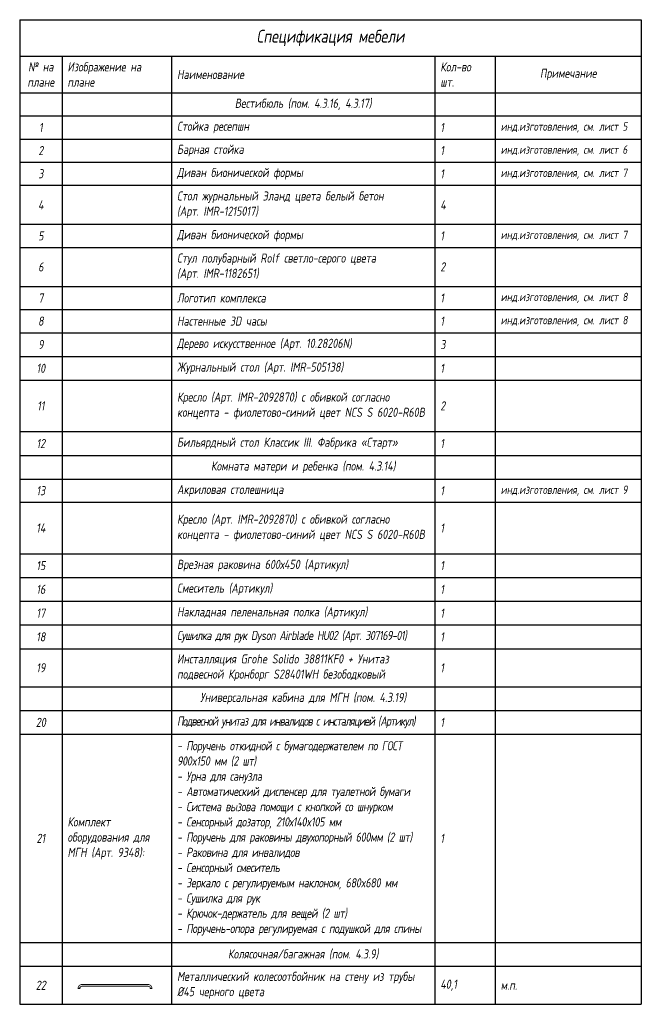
# Model space of a CAD drawing. Header units: millimetres. Extents: x 42571 to 146629, y -34435 to 73146.
# Tile 83 of 94: x 68810 to 85830, y 46196 to 73146. Entities that reach past the tile are written whole.
import ezdxf

# ---------------------------------------------------------------- set-up
doc = ezdxf.new("R2010")
doc.units = ezdxf.units.MM
doc.layers.add('meb', color=26, linetype='Continuous', lineweight=15)
doc.styles.add('fl_iso paper', font='isocpeur.ttf', dxfattribs={"width": 0.8, "oblique": 10})

# ---------------------------------------------------------------- blocks, each defined once
blk = doc.blocks.new('*T2196')
at = {"color": 0, "linetype": 'ByBlock', "lineweight": -2, "transparency": 16777216}
for p, q in [((0, 0), (17020, 0)), ((0, 0), (0, -26950)), ((17020, 0), (17020, -26950)), ((0, -1000), (17020, -1000)), ((1159, -1000), (1159, -26950)), ((4159, -1000), (4159, -26950)), ((11367, -1000), (11367, -26950)), ((13020, -1000), (13020, -26950)), ((0, -2000), (17020, -2000)), ((0, -2633), (17020, -2633)), ((0, -3267), (17020, -3267)), ((0, -3900), (17020, -3900)), ((0, -4533), (17020, -4533)), ((0, -5600), (17020, -5600)), ((0, -6233), (17020, -6233)), ((0, -7300), (17020, -7300)), ((0, -7933), (17020, -7933)), ((0, -8567), (17020, -8567)), ((0, -9217), (17020, -9217)), ((0, -9867), (17020, -9867)), ((0, -11275), (17020, -11275)), ((0, -11925), (17020, -11925)), ((0, -12575), (17020, -12575)), ((0, -13208), (17020, -13208)), ((0, -14617), (17020, -14617)), ((0, -15267), (17020, -15267)), ((0, -15917), (17020, -15917)), ((0, -16567), (17020, -16567)), ((0, -17217), (17020, -17217)), ((0, -18258), (17020, -18258)), ((0, -18908), (17020, -18908)), ((0, -19558), (17020, -19558)), ((0, -25258), (17020, -25258)), ((0, -25908), (17020, -25908)), ((0, -26950), (17020, -26950))]:
    blk.add_line(p, q, dxfattribs=at)
at = {"lineweight": 25, "transparency": 16777216, "style": 'fl_iso paper'}
for s, insert, char_height, width, attachment_point in [('Спецификация мебели', (8510, -500), 350, 16719.94, 5), ('№ на плане', (579, -1500), 250, 858.63, 5), ('Изображение на плане', (1309, -1500), 250, 2700, 4), ('Наименование  ', (4309, -1500), 250, 6907.91, 4), ('Кол-во\\Pшт.', (11517, -1500), 250, 1353.4, 4), ('Примечание', (15020, -1500), 250, 3700, 5), ('Вестибюль (пом. 4.3.16, 4.3.17)', (7763, -2317), 250, 6907.91, 5), ('инд.изготовления, см. лист 5', (13170, -2950), 230, 3700, 4), ('1', (579, -2950), 250, 858.63, 5), ('Стойка ресепшн', (4309, -2950), 250, 6907.91, 4), ('1', (11517, -2950), 250, 1353.4, 4), ('2', (579, -3583), 250, 858.63, 5), ('Барная стойка', (4309, -3583), 250, 6907.91, 4), ('1', (11517, -3583), 250, 1353.4, 4), ('инд.изготовления, см. лист 6', (13170, -3583), 230, 3700, 4), ('Диван бионической формы', (4309, -4217), 250, 6907.91, 4), ('инд.изготовления, см. лист 7', (13170, -4217), 230, 3700, 4), ('3', (579, -4217), 250, 858.63, 5), ('1', (11517, -4217), 250, 1353.4, 4), ('Стол журнальный Эланд цвета белый бетон \\P(Арт. IMR-1215017)', (4309, -5067), 250, 6907.91, 4), ('4', (579, -5067), 250, 858.63, 5), ('4', (11517, -5067), 250, 1353.4, 4), ('5', (579, -5917), 250, 858.63, 5), ('Диван бионической формы', (4309, -5917), 250, 6907.91, 4), ('1', (11517, -5917), 250, 1353.4, 4), ('{\\W0.8;инд.изготовления, см. лист 7}', (13170, -5917), 230, 3700, 4), ('Стул полубарный Rolf светло-серого цвета \\P(Арт. IMR-1182651)', (4309, -6767), 250, 6907.91, 4), ('6', (579, -6767), 250, 858.63, 5), ('2', (11517, -6767), 250, 1353.4, 4), ('7', (579, -7617), 250, 858.63, 5), ('Логотип комплекса', (4309, -7617), 250, 6907.91, 4), ('1', (11517, -7617), 250, 1353.4, 4), ('инд.изготовления, см. лист 8', (13170, -7617), 230, 3700, 4), ('инд.изготовления, см. лист 8', (13170, -8250), 230, 3700, 4), ('8', (579, -8250), 250, 858.63, 5), ('Настенные 3D часы', (4309, -8250), 250, 6907.91, 4), ('1', (11517, -8250), 250, 1353.4, 4), ('9', (579, -8892), 250, 858.63, 5), ('Дерево искусственное (Арт. 10.28206N)', (4309, -8892), 250, 6907.91, 4), ('3', (11517, -8892), 250, 1353.4, 4), ('10', (579, -9542), 250, 858.63, 5), ('Журнальный стол (Арт. IMR-505138)', (4309, -9542), 250, 6907.91, 4), ('1', (11517, -9542), 250, 1353.4, 4), ('Кресло (Арт. IMR-2092870) с обивкой согласно концепта - фиолетово-синий цвет NCS S 6020-R60B', (4309, -10571), 250, 6907.91, 4), ('11', (579, -10571), 250, 858.63, 5), ('2', (11517, -10571), 250, 1353.4, 4), ('Бильярдный стол Классик III. Фабрика «Старт»', (4309, -11600), 250, 6907.91, 4), ('12', (579, -11600), 250, 858.63, 5), ('1', (11517, -11600), 250, 1353.4, 4), ('Комната матери и ребенка (пом. 4.3.14)', (7763, -12250), 250, 6907.91, 5), ('инд.изготовления, см. лист 9', (13170, -12892), 230, 3700, 4), ('13', (579, -12892), 250, 858.63, 5), ('Акриловая столешница', (4309, -12892), 250, 6907.91, 4), ('1', (11517, -12892), 250, 1353.4, 4), ('Кресло (Арт. IMR-2092870) с обивкой согласно концепта - фиолетово-синий цвет NCS S 6020-R60B', (4309, -13913), 250, 6907.91, 4), ('14', (579, -13913), 250, 858.63, 5), ('1', (11517, -13913), 250, 1353.4, 4), ('15', (579, -14942), 250, 858.63, 5), ('Врезная раковина 600х450 (Артикул)', (4309, -14942), 250, 6907.91, 4), ('1', (11517, -14942), 250, 1353.4, 4), ('16', (579, -15592), 250, 858.63, 5), ('Смеситель (Артикул)', (4309, -15592), 250, 6907.91, 4), ('1', (11517, -15592), 250, 1353.4, 4), ('17', (579, -16242), 250, 858.63, 5), ('Накладная пеленальная полка (Артикул)', (4309, -16242), 250, 6907.91, 4), ('1', (11517, -16242), 250, 1353.4, 4), ('{\\T0.9;Сушилка для рук Dyson Airblade HU02 (Арт. 307169-01)}', (4309, -16892), 250, 6907.91, 4), ('18', (579, -16892), 250, 858.63, 5), ('1', (11517, -16892), 250, 1353.4, 4), ('Инсталляция Grohe Solido 38811KF0 + Унитаз подвесной Кронборг S28401WH безободковый', (4309, -17738), 250, 6907.91, 4), ('19', (579, -17738), 250, 858.63, 5), ('1', (11517, -17738), 250, 1353.4, 4), ('Универсальная кабина для МГН (пом. 4.3.19)', (7763, -18583), 250, 6907.91, 5), ('{\\T0.95;- \\C0;Поручень откидной с бумагодержателем по ГОСТ 900x150 мм (2 шт)\\P- Урна для санузла\\P- Автоматический диспенсер для туалетной бумаги\\P- \\C256;Система вызова помощи с кнопкой со шнурком \\P- Сенсорный дозатор, 210х140x105 мм\\P- Поручень для раковины двухопорный 600мм (2 шт)\\P- \\C256;\\c0;Раковина для инвалидов\\P- \\C0;Сенсорный смеситель\\P- Зеркало с регулируемым наклоном\\C256;, 680x680 мм\\C0;\\P- \\C256;\\c0;Сушилка для рук\\P- Крючок-держатель для вещей (2 шт)\\P- \\C0;Поручень-опора регулируемая с подушкой для спины}', (4309, -22408), 250, 6907.91, 4), ('20', (579, -19233), 250, 858.63, 5), ('{\\T0.85;Подвесной унитаз для инвалидов с инсталяцией (Артикул)}', (4309, -19233), 250, 6907.91, 4), ('1', (11517, -19233), 250, 1353.4, 4), ('Комплект оборудования для МГН (Арт. 9348):', (1309, -22408), 250, 2700, 4), ('21', (579, -22408), 250, 858.63, 5), ('1', (11517, -22408), 250, 1353.4, 4), ('Колясочная/багажная (пом. 4.3.9)', (7763, -25583), 250, 6907.91, 5), ('Металлический колесоотбойник на стену из трубы %%C45 черного цвета ', (4309, -26429), 250, 6907.91, 4), ('22', (579, -26429), 250, 858.63, 5), ('40,1', (11517, -26429), 250, 1353.4, 4), ('м.п.', (13170, -26429), 250, 3700, 4)]:
    blk.add_mtext(s, dxfattribs=dict(at, insert=insert, char_height=char_height, width=width, attachment_point=attachment_point))

msp = doc.modelspace()

# ---------------------------------------------------------------- linework, layer by layer
at = {"layer": 'meb', "color": 1, "linetype": 'ByBlock', "true_color": 0xff1f1f}
msp.add_line((70514.1, 46692.6), (72326, 46692.6), dxfattribs=at)
for points in [[(70461.6, 46632.6), (70461.6, 46626.4), (70399.1, 46626.4), (70399.1, 46632.6)], [(72378.6, 46632.6), (72378.6, 46626.4), (72441.1, 46626.4), (72441.1, 46632.6)]]:
    msp.add_lwpolyline(points, close=True, dxfattribs=at)
for points in [[(70409.1, 46632.6, -0.4142181), (70514.1, 46737.6), (72326, 46737.6, -0.4142136), (72431, 46632.6, -0.4142136)], [(70454.1, 46632.6, -0.4142181), (70514.1, 46692.6), (72326, 46692.6, -0.4142136), (72386, 46632.6, 0)]]:
    msp.add_lwpolyline(points, format="xyb", dxfattribs=at)

# ---------------------------------------------------------------- block references
msp.add_blockref('*T2196', (68809.6, 73146.1))

doc.saveas('drawing.dxf')
